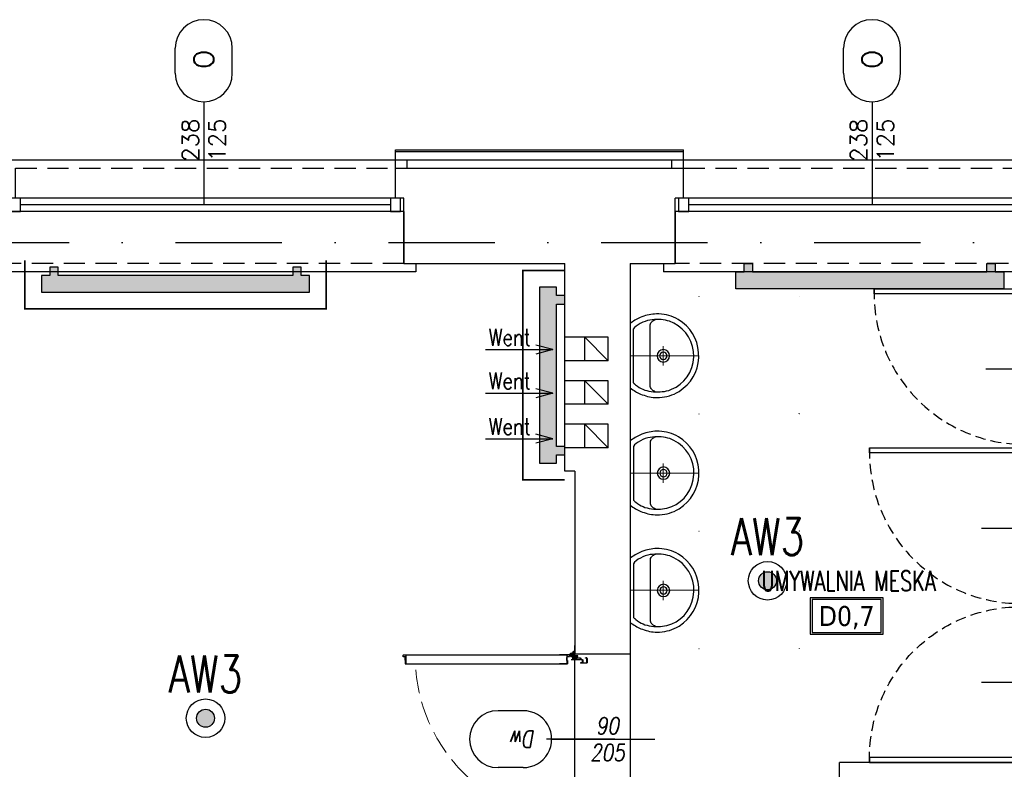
# Model space of a CAD drawing. Header units: millimetres. Extents: x 42924 to 92944, y -369470 to -179866.
# Tile 56 of 256: x 58622 to 59210, y -184115 to -183668. Entities that reach past the tile are written whole.
import ezdxf
from ezdxf.enums import TextEntityAlignment as Align

# ---------------------------------------------------------------- set-up
doc = ezdxf.new("R2010")
doc.units = ezdxf.units.MM
for name, pattern in [('2_3', [1, 0.5, -0.5]), ('CENTER', [0.6, 0.375, -0.075, 0.075, -0.075]), ('DASHDOT', [25.4, 12.7, -6.35, 0, -6.35]), ('DOT', [6.35, 0, -6.35]), ('HIDDEN', [9.525, 6.35, -3.175]), ('Hidden Line', [391.222223, 282.222223, -109])]:
    doc.linetypes.add(name, pattern=pattern)
doc.layers.get('0').update_dxf_attribs({"color": 8})
for name, color, linetype in [('!! 0_ Istn-okna', 8, 'Continuous'), ('!! 0_ Istn-sciany', 8, 'Continuous'), ('!! 0_ Istn-widok', 8, 'Continuous'), ('!! 0_Istn-cienka', 8, 'Continuous'), ('!! 0_Istn-went', 8, 'Continuous'), ('!! 0_Opis_okna', 8, 'Continuous'), ('!! 0_Opis_pom', 123, 'Continuous'), ('!! 0_Osie', 8, 'DASHDOT'), ('!! 1_ tynk zewn  - nowy', 8, 'Continuous'), ('!! 2  nowe sciany - remont', 8, 'Continuous'), ('!! 2_ remont Ocieplenie', 8, 'ZIGZAG'), ('!! 2_Drzwi - nowe remont', 8, 'Continuous'), ('!! 2_drzwi opis', 8, 'Continuous'), ('!! 2_LEGENDA', 8, 'Continuous'), ('!! 2_wypos-sanitarne', 8, 'Continuous'), ('0-osie-liniA', 8, 'DASHDOT'), ('E1', 2, 'Continuous'), ('E_0', 4, 'Continuous'), ('E_AW', 1, 'Continuous')]:
    doc.layers.add(name, color=color, linetype=linetype)
doc.layers.add('!! 0_Istn-grzejniki', color=8, linetype='Continuous', plot=False)
doc.styles.add('50', font='ROMANS.shx', dxfattribs={"width": 0.8, "height": 10})
doc.styles.add('ARCHETYP', font='romans.shx', dxfattribs={"height": 15})
doc.styles.add('ARIAL', font='tahoma.ttf')
doc.styles.add('ELE1', font='romans.shx', dxfattribs={"width": 0.8, "height": 18})
doc.styles.add('TXT', font='simplex.shx')
doc.linetypes.add('ZIGZAG', pattern='A,0.00254,-5.08,[131,ltypeshp.shx,S=5.08,R=0,X=-5.08,Y=0],-10.16,[131,ltypeshp.shx,S=5.08,R=180,X=5.08,Y=0],-5.08', length=20.32254)

# ---------------------------------------------------------------- blocks, each defined once
blk = doc.blocks.new('A$C14D806DD')
at = {"layer": 'E_AW'}
h = blk.add_hatch(color=256, dxfattribs=at)
h.dxf.hatch_style = 1
h.paths.add_polyline_path([(5.36, 0, 1), (-5.36, 0, 1)])
at = {"layer": 'E_AW', "ltscale": 5}
for radius in [11.49, 5.36]:
    blk.add_circle((0, 0), radius, dxfattribs=at)
blk = doc.blocks.new('okno 2')
at = {"layer": '!! 0_ Istn-okna'}
for points in [[(48598.98, -198670.56), (48361.98, -198670.56)], [(48590.98, -198674.56), (48369.98, -198674.56)], [(48598.98, -198678.56), (48361.98, -198678.56)]]:
    blk.add_lwpolyline(points, dxfattribs=at)
for points in [[(48369.98, -198670.56), (48363.98, -198670.56), (48363.98, -198678.56), (48369.98, -198678.56)], [(48596.98, -198670.56), (48590.98, -198670.56), (48590.98, -198678.56), (48596.98, -198678.56)]]:
    blk.add_lwpolyline(points, close=True, dxfattribs=at)
at = {"layer": '!! 0_ Istn-sciany'}
for points in [[(48366.98, -198670.56), (48366.98, -198652.56)], [(48593.98, -198670.56), (48593.98, -198652.56)], [(48366.98, -198670.56), (48361.98, -198670.56)], [(48361.98, -198678.56), (48361.98, -198670.56)], [(48598.98, -198670.56), (48593.98, -198670.56)], [(48598.98, -198678.56), (48598.98, -198670.56)], [(48361.98, -198678.56), (48361.98, -198709.56)], [(48598.98, -198678.56), (48598.98, -198709.56)]]:
    blk.add_lwpolyline(points, dxfattribs=at)
at = {"layer": '!! 0_ Istn-widok'}
for points in [[(48359.98, -198647.56), (48600.98, -198647.56)], [(48359.98, -198652.56), (48359.98, -198647.56)], [(48600.98, -198652.56), (48600.98, -198647.56)], [(48354.98, -198709.56), (48354.98, -198714.56)], [(48605.98, -198709.56), (48605.98, -198714.56)], [(48605.98, -198714.56), (48354.98, -198714.56)]]:
    blk.add_lwpolyline(points, dxfattribs=at)
at = {"layer": '!! 0_Istn-cienka', "linetype": 'HIDDEN', "ltscale": 2}
for points in [[(48366.98, -198652.56), (48593.98, -198652.56)], [(48598.98, -198709.56), (48361.98, -198709.56)]]:
    blk.add_lwpolyline(points, dxfattribs=at)
blk = doc.blocks.new('BLOK OSI')
at = {"layer": '0-osie-liniA', "ltscale": 5}
blk.add_lwpolyline([(48624.31, -197562.09), (53810.61, -197562.09)], dxfattribs=at)
blk = doc.blocks.new('1_ok-opis')
blk.add_line((0, 111.61), (0, 50))
for points in [[(-17, 128.61), (-17, 143.61)], [(17, 128.61), (17, 143.61)]]:
    blk.add_lwpolyline(points)
for centre, start, end in [((0, 143.61), 0, 180), ((0, 128.61), 180, 0)]:
    blk.add_arc(centre, 17, start, end)
at = {"style": 'ARCHETYP'}
for tag, height, rotation, p in [('NR', 12, 90, (0, 136.9)), ('NR', 12, 270, (0, 136.9)), ('SZEROKOŚĆ', 10, 90, (-8, 78.29)), ('WYSOKOŚĆ', 10, 270, (-8, 78.29)), ('WYSOKOŚĆ', 10, 90, (8, 78.29)), ('SZEROKOŚĆ', 10, 270, (8, 78.29))]:
    blk.add_attdef(tag, text='', height=height, rotation=rotation, dxfattribs=at).set_placement(p, align=Align.MIDDLE)
blk = doc.blocks.new('zaw-dr-90-p')
at = {"color": 2, "linetype": 'CENTER', "ltscale": 0.2}
for p, q in [((12, 0), (-12, 0)), ((0, 12), (0, -12)), ((24.5, 24), (31, 24)), ((24.5, 19), (31, 19))]:
    blk.add_line(p, q, dxfattribs=at)
at = {"ltscale": 0.2}
for p, q in [((10, 12), (6.5, 12)), ((10, 0), (10, 6.5))]:
    blk.add_line(p, q, dxfattribs=at)
blk.add_lwpolyline([(0, 6.5), (23.5, 6.5, 0.414214), (28, 11), (28, 31), (24.5, 31), (24.5, 11, -0.414214), (23.5, 10), (0, 10, 4.561698), (7.6, 6.5), (4.9, 4.2)], format="xyb", dxfattribs=at)
blk.add_lwpolyline([(-0.2, -0.2), (-2.5, -0.2), (-2.5, 0.2), (-0.2, 0.2), (-0.2, 2.5), (0.2, 2.5), (0.2, 0.2), (2.8, 0.2), (2.8, -0.2), (0.2, -0.2), (0.2, -2.8), (-0.2, -2.8)], close=True)
blk.add_lwpolyline([(10, 10), (10, 39), (6.5, 39), (6.5, 10)], dxfattribs=at)
blk.add_circle((0, 0), 6.5, dxfattribs=at)
blk = doc.blocks.new('drzwi 90- sc 12')
for p, q in [((-13620.32, 20410.16), (-13620.32, 20313.77)), ((-13614.92, 20409.86), (-13620.32, 20409.86)), ((-13616.12, 20410.26), (-13620.22, 20410.26)), ((-13616.12, 20410.26), (-13620, 20410.26)), ((-13618.17, 20410.26), (-13616.22, 20410.26)), ((-13618.17, 20410.26), (-13616.22, 20410.26)), ((-13616.12, 20410.26), (-13616.12, 20411.46)), ((-13616.12, 20411.46), (-13615.02, 20411.46)), ((-13614.92, 20411.36), (-13614.92, 20313.77)), ((-13620.32, 20313.47), (-13620.32, 20317.97)), ((-13614.92, 20313.77), (-13620.32, 20313.77)), ((-13618.22, 20313.37), (-13620.22, 20313.37)), ((-13618.22, 20313.67), (-13618.22, 20313.37)), ((-13618.22, 20313.67), (-13616.42, 20313.67)), ((-13615.92, 20313.17), (-13615.92, 20312.17)), ((-13614.92, 20312.27), (-13614.92, 20317.97)), ((-13715.57, 20308.32), (-13715.57, 20308.56)), ((-13715.57, 20307.69), (-13715.57, 20308.56)), ((-13715.57, 20307.82), (-13715.57, 20308.56)), ((-13715.57, 20307.72), (-13715.37, 20307.72)), ((-13617.77, 20311.12), (-13617.77, 20305.72)), ((-13617.77, 20311.12), (-13617.77, 20305.72)), ((-13616.17, 20309.92), (-13617.37, 20309.92)), ((-13616.17, 20309.92), (-13616.17, 20311.02)), ((-13615.92, 20312.17), (-13615.02, 20312.17)), ((-13715.77, 20301.96), (-13716.27, 20301.96)), ((-13616.77, 20301.96), (-13616.27, 20301.96))]:
    blk.add_line(p, q)
for points in [[(-13665.27, 20284.96), (-13665.27, 20325.83)], [(-13615.57, 20309.64), (-13615.32, 20309.64), (-13615.32, 20309.82), (-13616.32, 20309.82), (-13616.32, 20309.64), (-13615.92, 20309.64)]]:
    blk.add_lwpolyline(points)
at = {"lineweight": 30}
for points in [[(-13716.27, 20308.92), (-13721.27, 20308.92)], [(-13716.27, 20308.92), (-13716.27, 20296.92)], [(-13614.27, 20308.92), (-13609.27, 20308.92)], [(-13614.27, 20308.92), (-13614.27, 20296.92)]]:
    blk.add_lwpolyline(points, dxfattribs=at)
at = {"ltscale": 0.2}
for points in [[(-13715.57, 20307.51), (-13715.57, 20309.48, 0.414214), (-13715.91, 20309.82), (-13719.43, 20309.82, 0.414214), (-13719.77, 20309.48), (-13719.77, 20308.92), (-13719.59, 20308.92), (-13719.59, 20309.48, -0.414214), (-13719.43, 20309.64), (-13716.97, 20309.64)], [(-13716.97, 20309.64), (-13715.91, 20309.64, -0.414214), (-13715.75, 20309.48), (-13715.75, 20307.51)], [(-13715.75, 20307.76), (-13715.75, 20305.58, 0.414214), (-13715.41, 20305.24), (-13714.96, 20305.24, -0.414214), (-13714.8, 20305.08), (-13714.8, 20304.48, 0.414214), (-13714.46, 20304.14), (-13713.28, 20304.14, 0.414214), (-13712.94, 20304.48), (-13712.94, 20305.15, -1), (-13712.75, 20305.15), (-13712.75, 20301.96, -0.414214), (-13712.91, 20301.8), (-13715.43, 20301.8, -0.414214), (-13715.59, 20301.96), (-13715.59, 20302.52), (-13715.77, 20302.52), (-13715.77, 20301.96, 0.414214), (-13715.43, 20301.62), (-13712.91, 20301.62, 0.414214), (-13712.57, 20301.96), (-13712.57, 20305.15, 1), (-13713.12, 20305.15), (-13713.12, 20304.48, -0.414214), (-13713.28, 20304.32), (-13714.46, 20304.32, -0.414214), (-13714.62, 20304.48), (-13714.62, 20305.08, 0.414214), (-13714.96, 20305.42), (-13715.41, 20305.42, -0.414214), (-13715.57, 20305.58), (-13715.57, 20307.64)], [(-13615.92, 20309.64), (-13616.63, 20309.64, 0.414214), (-13616.79, 20309.48), (-13616.79, 20305.58, -0.414214), (-13617.13, 20305.24), (-13617.58, 20305.24, 0.414214), (-13617.74, 20305.08), (-13617.74, 20304.48, -0.414214), (-13618.08, 20304.14), (-13619.26, 20304.14, -0.414214), (-13619.6, 20304.48), (-13619.6, 20305.15, 1), (-13619.79, 20305.15), (-13619.79, 20301.96, 0.414214), (-13619.63, 20301.8), (-13617.11, 20301.8, 0.414214), (-13616.95, 20301.96), (-13616.95, 20302.52), (-13616.77, 20302.52), (-13616.77, 20301.96, -0.414214), (-13617.11, 20301.62), (-13619.63, 20301.62, -0.414214), (-13619.97, 20301.96), (-13619.97, 20305.15, -1), (-13619.42, 20305.15), (-13619.42, 20304.48, 0.414214), (-13619.26, 20304.32), (-13618.08, 20304.32, 0.414214), (-13617.92, 20304.48), (-13617.92, 20305.08, -0.414214), (-13617.58, 20305.42), (-13617.13, 20305.42, 0.414214), (-13616.97, 20305.58), (-13616.97, 20309.48, -0.414214), (-13616.63, 20309.82), (-13613.11, 20309.82, -0.414214), (-13612.77, 20309.48), (-13612.77, 20308.92), (-13612.95, 20308.92), (-13612.95, 20309.48, 0.414214), (-13613.11, 20309.64), (-13615.57, 20309.64)]]:
    blk.add_lwpolyline(points, format="xyb", dxfattribs=at)
blk.add_lwpolyline([(-13616.79, 20308.82), (-13616.97, 20308.82), (-13616.97, 20307.42), (-13616.79, 20307.42)], close=True)
for centre, radius, start, end in [((-13620.22, 20410.16), 0.1, 90, 180), ((-13615.02, 20411.36), 0.1, 0, 90), ((-13620.22, 20313.47), 0.1, 180, 270), ((-13616.42, 20313.17), 0.5, 0, 90), ((-13616.27, 20311.02), 0.1, 0, 90), ((-13615.02, 20312.27), 0.1, 270, 0)]:
    blk.add_arc(centre, radius, start, end)
at = {"linetype": 'Hidden Line', "lineweight": 9, "ltscale": 0.05}
blk.add_arc((-13615.5, 20305.14), 99.12, 94.80054, 177.69442, dxfattribs=at)
at = {"xscale": 0.09999999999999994, "yscale": 0.09999999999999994, "zscale": 0.09999999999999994, "rotation": 180.0000000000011}
blk.add_blockref('zaw-dr-90-p', (-13614.92, 20310.92), dxfattribs=at)
blk = doc.blocks.new('drzwi giszet')
blk.add_lwpolyline([(68617.39, -194499.27), (68617.39, -194409.27), (68620.39, -194409.27), (68620.39, -194499.27)], close=True)
blk.add_lwpolyline([(68572.43, -194476.09), (68572.43, -194526.09)])
at = {"linetype": 'HIDDEN'}
blk.add_arc((68617.39, -194499.27), 90, 88.08979, 179.99999, dxfattribs=at)
blk = doc.blocks.new('A$C527aaae0')
at = {"lineweight": 5}
for points in [[(0, 0), (0, -0.4111)], [(0.1863, -0.1214), (0.1863, -0.1211)], [(0.1863, -0.1211), (0.1863, -0.1214)], [(-0.0573, -0.1985), (0.0582, -0.1985)]]:
    blk.add_lwpolyline(points, dxfattribs=at)
for points in [[(0.1915, -0.001), (0.1975, -0.0093), (0.203, -0.0173), (0.2082, -0.025), (0.213, -0.0326), (0.2175, -0.0402), (0.2216, -0.0479), (0.2255, -0.0558), (0.2292, -0.0639), (0.2328, -0.0735), (0.2366, -0.0845), (0.2399, -0.0953), (0.2429, -0.1061), (0.2453, -0.1169), (0.2473, -0.1278), (0.2487, -0.1389), (0.2495, -0.1502), (0.2498, -0.1618), (0.2492, -0.1766), (0.2478, -0.1918), (0.2457, -0.2067), (0.2428, -0.2214), (0.239, -0.2358), (0.2344, -0.25), (0.2289, -0.2639), (0.2225, -0.2775), (0.2132, -0.2936), (0.1947, -0.319), (0.174, -0.3415), (0.1513, -0.361), (0.1268, -0.3776), (0.1005, -0.391), (0.0726, -0.4011), (0.0432, -0.4079), (0.0125, -0.4112), (-0.0191, -0.4105), (-0.0495, -0.4063), (-0.0786, -0.3988), (-0.1062, -0.3881), (-0.1321, -0.3743), (-0.1563, -0.3574), (-0.1786, -0.3374), (-0.1988, -0.3143), (-0.2168, -0.2883), (-0.2237, -0.2746), (-0.2299, -0.2608), (-0.2353, -0.2468), (-0.24, -0.2327), (-0.2438, -0.2183), (-0.2467, -0.2037), (-0.2487, -0.1888), (-0.2498, -0.1735), (-0.2497, -0.1595), (-0.249, -0.1479), (-0.2479, -0.1367), (-0.2463, -0.1256), (-0.2444, -0.1148), (-0.242, -0.104), (-0.2392, -0.0932), (-0.2359, -0.0823), (-0.2322, -0.0712), (-0.2282, -0.0623), (-0.2242, -0.0541), (-0.22, -0.0461), (-0.2157, -0.0381), (-0.2113, -0.0303), (-0.2067, -0.0225), (-0.2019, -0.0148), (-0.1969, -0.0071), (-0.1921, -0.001)], [(0.1608, -0.0198), (0.1622, -0.0209), (0.1634, -0.022), (0.1645, -0.023), (0.1654, -0.024), (0.1663, -0.025), (0.1672, -0.0261), (0.1682, -0.0273), (0.1692, -0.0287), (0.1739, -0.0344), (0.1821, -0.0451), (0.1893, -0.0557), (0.1954, -0.0665), (0.2007, -0.0776), (0.2051, -0.0891), (0.2087, -0.1012), (0.2116, -0.114), (0.2138, -0.1277), (0.2152, -0.1416), (0.216, -0.1551), (0.2162, -0.1682), (0.2158, -0.181), (0.2146, -0.1937), (0.2128, -0.2063), (0.2103, -0.2189), (0.2069, -0.2316), (0.2007, -0.2493), (0.1874, -0.2756), (0.1704, -0.3001), (0.1499, -0.3221), (0.1263, -0.3413), (0.1, -0.3573), (0.0711, -0.3696), (0.0402, -0.3777), (0.0074, -0.3812), (-0.0248, -0.3802), (-0.0555, -0.3745), (-0.0846, -0.3645), (-0.1119, -0.3506), (-0.1369, -0.3331), (-0.1592, -0.3122), (-0.1785, -0.2885), (-0.1945, -0.2622), (-0.2053, -0.2373), (-0.2088, -0.2247), (-0.2117, -0.2119), (-0.2139, -0.1991), (-0.2155, -0.1862), (-0.2165, -0.1732), (-0.2167, -0.1601), (-0.2161, -0.147), (-0.2148, -0.1337), (-0.2129, -0.12), (-0.2097, -0.1056), (-0.2052, -0.0909), (-0.1995, -0.0763), (-0.1928, -0.0622), (-0.1851, -0.049), (-0.1767, -0.0372), (-0.1676, -0.0271), (-0.159, -0.0198)]]:
    blk.add_lwpolyline(points, close=True)
blk.add_lwpolyline([(0.2151, -0.1518), (0.2126, -0.1464), (0.21, -0.1415), (0.2071, -0.1372), (0.2038, -0.1333), (0.2, -0.1297), (0.1955, -0.1264), (0.1903, -0.1232), (0.1842, -0.1211), (-0.1851, -0.1211), (-0.1909, -0.1228), (-0.1959, -0.1256), (-0.2003, -0.1289), (-0.2043, -0.1326), (-0.2078, -0.1367), (-0.2109, -0.1413), (-0.2137, -0.1463), (-0.2163, -0.1518), (-0.2163, -0.1521)])
at = {"linetype": 'DOT'}
blk.add_lwpolyline([(-0.3533, -0.4109), (0.3467, -0.4109), (0.3467, -1.0109), (-0.3533, -1.0109)], close=True, dxfattribs=at)
for radius in [0.0371, 0.0219]:
    blk.add_circle((0.0005, -0.1995), radius)

msp = doc.modelspace()

# ---------------------------------------------------------------- hatches: boundary and pattern name
at = {"layer": '!! 0_Istn-grzejniki'}
h = msp.add_hatch(color=256, dxfattribs=at)
h.dxf.hatch_style = 1
h.paths.add_polyline_path([(58640.1386, -183815.51137), (58640.1386, -183820.51137), (58635.1386, -183820.51137), (58635.1386, -183830.51137), (58795.1386, -183830.51137), (58795.1386, -183820.51137), (58790.1386, -183820.51137), (58790.1386, -183815.51137), (58785.1386, -183815.51137), (58785.1386, -183820.51137), (58645.1386, -183820.51137), (58645.1386, -183815.51137)])
h = msp.add_hatch(color=256, dxfattribs=at)
h.dxf.hatch_style = 1
h.paths.add_polyline_path([(59204.66354, -183813.3878), (59204.66354, -183818.3878), (59209.66354, -183818.3878), (59209.66354, -183828.3878), (59049.66354, -183828.3878), (59049.66354, -183818.3878), (59054.66354, -183818.3878), (59054.66354, -183813.3878), (59059.66354, -183813.3878), (59059.66354, -183818.3878), (59199.66354, -183818.3878), (59199.66354, -183813.3878)])
h = msp.add_hatch(color=256, dxfattribs=at)
h.dxf.hatch_style = 1
h.paths.add_polyline_path([(58947.56735, -183832.54895), (58942.56735, -183832.54895), (58942.56735, -183827.54895), (58932.56735, -183827.54895), (58932.56735, -183932.54895), (58942.56735, -183932.54895), (58942.56735, -183927.54895), (58947.56735, -183927.54895), (58947.56735, -183922.54895), (58942.56735, -183922.54895), (58942.56735, -183837.54895), (58947.56735, -183837.54895)])

# ---------------------------------------------------------------- linework, layer by layer
at = {"layer": '!! 0_ Istn-sciany'}
for points in [[(58846.56735, -183756.3878), (59018.56735, -183756.3878)], [(58846.56735, -183756.3878), (59018.56735, -183756.3878)], [(58846.56735, -183756.3878), (59018.56735, -183756.3878)], [(58851.56735, -183813.3878), (58851.56735, -183775.3878)], [(58851.56735, -183813.3878), (58851.56735, -183775.3878)], [(59013.56735, -183813.3878), (59013.56735, -183775.3878)], [(59013.56735, -183813.3878), (59013.56735, -183775.3878)], [(58851.56735, -183813.3878), (58947.56735, -183813.3878)], [(58851.56735, -183813.3878), (58947.56735, -183813.3878)], [(58851.56735, -183813.3878), (58947.56735, -183813.3878)], [(58953.56735, -183937.3878), (58947.56735, -183937.3878), (58947.56735, -183813.3878)], [(58986.56735, -183813.3878), (59013.56735, -183813.3878)], [(58986.56735, -183813.3878), (59013.56735, -183813.3878)], [(58986.56735, -183813.3878), (59013.56735, -183813.3878)], [(58986.56735, -183813.3878), (58986.56735, -184046.3878)], [(58953.56735, -183937.3878), (58953.56735, -184046.3878)], [(58953.56735, -184046.3878), (58986.56735, -184046.3878)]]:
    msp.add_lwpolyline(points, dxfattribs=at)
at = {"layer": '!! 0_Istn-grzejniki', "linetype": '2_3', "ltscale": 10, "const_width": 1}
for points in [[(58625.1386, -183811.3878), (58625.1386, -183840.51137), (58805.1386, -183840.51137), (58805.1386, -183811.3878)], [(58947.56735, -183817.54895), (58922.56735, -183817.54895), (58922.56735, -183942.54895), (58947.56735, -183942.54895)]]:
    msp.add_lwpolyline(points, dxfattribs=at)
at = {"layer": '!! 0_Istn-grzejniki'}
for points in [[(58640.1386, -183815.51137), (58640.1386, -183820.51137), (58635.1386, -183820.51137), (58635.1386, -183830.51137), (58795.1386, -183830.51137), (58795.1386, -183820.51137), (58790.1386, -183820.51137), (58790.1386, -183815.51137), (58785.1386, -183815.51137), (58785.1386, -183820.51137), (58645.1386, -183820.51137), (58645.1386, -183815.51137)], [(59204.66354, -183813.3878), (59204.66354, -183818.3878), (59209.66354, -183818.3878), (59209.66354, -183828.3878), (59049.66354, -183828.3878), (59049.66354, -183818.3878), (59054.66354, -183818.3878), (59054.66354, -183813.3878), (59059.66354, -183813.3878), (59059.66354, -183818.3878), (59199.66354, -183818.3878), (59199.66354, -183813.3878)], [(58947.56735, -183832.54895), (58942.56735, -183832.54895), (58942.56735, -183827.54895), (58932.56735, -183827.54895), (58932.56735, -183932.54895), (58942.56735, -183932.54895), (58942.56735, -183927.54895), (58947.56735, -183927.54895), (58947.56735, -183922.54895), (58942.56735, -183922.54895), (58942.56735, -183837.54895), (58947.56735, -183837.54895)]]:
    msp.add_lwpolyline(points, close=True, dxfattribs=at)
at = {"layer": '!! 0_Istn-went'}
for points in [[(58959.56735, -183857.3878), (58947.56735, -183857.3878)], [(58959.56735, -183871.3878), (58959.56735, -183857.3878)], [(58973.56735, -183857.3878), (58959.56735, -183857.3878)], [(58973.56735, -183857.3878), (58959.56735, -183857.3878)], [(58959.56735, -183857.3878), (58973.56735, -183871.3878)], [(58973.56735, -183871.3878), (58973.56735, -183857.3878)], [(58940.39078, -183864.79475), (58930.39078, -183862.11526)], [(58940.39078, -183864.79475), (58930.39078, -183862.11526)], [(58900.34425, -183864.79475), (58940.39078, -183864.79475)], [(58900.34425, -183864.79475), (58940.39078, -183864.79475)], [(58940.39078, -183864.79475), (58930.39078, -183867.47424)], [(58940.39078, -183864.79475), (58930.39078, -183867.47424)], [(58959.56735, -183871.3878), (58947.56735, -183871.3878)], [(58973.56735, -183871.3878), (58959.56735, -183871.3878)], [(58973.56735, -183871.3878), (58959.56735, -183871.3878)], [(58940.39078, -183890.79475), (58930.39078, -183888.11526)], [(58940.39078, -183890.79475), (58930.39078, -183888.11526)], [(58959.56735, -183883.3878), (58947.56735, -183883.3878)], [(58959.56735, -183897.3878), (58959.56735, -183883.3878)], [(58973.56735, -183883.3878), (58959.56735, -183883.3878)], [(58973.56735, -183883.3878), (58959.56735, -183883.3878)], [(58959.56735, -183883.3878), (58973.56735, -183897.3878)], [(58973.56735, -183897.3878), (58973.56735, -183883.3878)], [(58900.34425, -183890.79475), (58940.39078, -183890.79475)], [(58900.34425, -183890.79475), (58940.39078, -183890.79475)], [(58940.39078, -183890.79475), (58930.39078, -183893.47424)], [(58940.39078, -183890.79475), (58930.39078, -183893.47424)], [(58959.56735, -183897.3878), (58947.56735, -183897.3878)], [(58973.56735, -183897.3878), (58959.56735, -183897.3878)], [(58973.56735, -183897.3878), (58959.56735, -183897.3878)], [(58959.56735, -183909.3878), (58947.56735, -183909.3878)], [(58959.56735, -183923.3878), (58959.56735, -183909.3878)], [(58973.56735, -183909.3878), (58959.56735, -183909.3878)], [(58973.56735, -183909.3878), (58959.56735, -183909.3878)], [(58959.56735, -183909.3878), (58973.56735, -183923.3878)], [(58973.56735, -183923.3878), (58973.56735, -183909.3878)], [(58940.39078, -183918.03273), (58930.39078, -183915.35324)], [(58940.39078, -183918.03273), (58930.39078, -183915.35324)], [(58900.34425, -183918.03273), (58940.39078, -183918.03273)], [(58900.34425, -183918.03273), (58940.39078, -183918.03273)], [(58940.39078, -183918.03273), (58930.39078, -183920.71222)], [(58940.39078, -183918.03273), (58930.39078, -183920.71222)], [(58959.56735, -183923.3878), (58947.56735, -183923.3878)], [(58973.56735, -183923.3878), (58959.56735, -183923.3878)], [(58973.56735, -183923.3878), (58959.56735, -183923.3878)]]:
    msp.add_lwpolyline(points, dxfattribs=at)
at = {"layer": '!! 0_Opis_pom', "ltscale": 0.7}
for points in [[(59094.14526, -184034.71735), (59137.66526, -184034.71735), (59137.66526, -184012.95735), (59094.14526, -184012.95735)], [(59095.23326, -184033.62935), (59136.57726, -184033.62935), (59136.57726, -184014.04535), (59095.23326, -184014.04535)]]:
    msp.add_lwpolyline(points, close=True, dxfattribs=at)
at = {"layer": '!! 1_ tynk zewn  - nowy'}
for points in [[(58846.56735, -183745.3878), (59018.56735, -183745.3878)], [(58846.56735, -183746.3878), (59018.56735, -183746.3878)]]:
    msp.add_lwpolyline(points, dxfattribs=at)
at = {"layer": '!! 2  nowe sciany - remont'}
for points in [[(59339.56735, -184111.38782), (59111.56735, -184111.3878)], [(59111.56735, -184356.3878), (59111.56735, -184111.3878)]]:
    msp.add_lwpolyline(points, dxfattribs=at)
at = {"layer": '!! 2_ remont Ocieplenie', "linetype": 'ZIGZAG', "ltscale": 0.75}
msp.add_lwpolyline([(58846.56735, -183751.3878), (59018.56735, -183751.3878)], dxfattribs=at)
at = {"layer": '!! 2_LEGENDA'}
msp.add_lwpolyline([(59018.56735, -183756.3878), (59018.56735, -183745.3878)], dxfattribs=at)
msp.add_lwpolyline([(58986.56735, -184148.3878), (58953.56735, -184148.3878), (58953.56735, -184046.3878), (58986.56735, -184046.3878)], close=True, dxfattribs=at)
msp.add_lwpolyline([(58846.56735, -183756.3878), (58846.56735, -183745.3878)])

# ---------------------------------------------------------------- block references
at = {"layer": '!! 0_Opis_okna'}
ref = msp.add_blockref('1_ok-opis', (58732.03507, -183828.3878), dxfattribs=at)
ref.add_attrib('WYSOKOŚĆ', '125', dxfattribs={"layer": '0', "height": 10, "rotation": 90, "style": 'ARCHETYP'}).set_placement((58740.03507, -183739.66739), align=Align.MIDDLE)
ref.add_attrib('SZEROKOŚĆ', '238', dxfattribs={"layer": '0', "height": 10, "rotation": 90, "style": 'ARCHETYP'}).set_placement((58724.03507, -183739.77048), align=Align.MIDDLE)
ref.add_attrib('NR', 'O', dxfattribs={"layer": '0', "height": 12, "rotation": 90, "style": 'ARCHETYP'}).set_placement((58732.03507, -183691.48635), align=Align.MIDDLE)
ref = msp.add_blockref('1_ok-opis', (59131.03507, -183828.3878), dxfattribs=at)
ref.add_attrib('WYSOKOŚĆ', '125', dxfattribs={"layer": '0', "height": 10, "rotation": 90, "style": 'ARCHETYP'}).set_placement((59139.03507, -183739.66739), align=Align.MIDDLE)
ref.add_attrib('SZEROKOŚĆ', '238', dxfattribs={"layer": '0', "height": 10, "rotation": 90, "style": 'ARCHETYP'}).set_placement((59123.03507, -183739.77048), align=Align.MIDDLE)
ref.add_attrib('NR', 'O', dxfattribs={"layer": '0', "height": 12, "rotation": 90, "style": 'ARCHETYP'}).set_placement((59131.03507, -183691.48635), align=Align.MIDDLE)
at = {"layer": '!! 0_Osie'}
msp.add_blockref('BLOK OSI', (8819.85593, 13761.2005), dxfattribs=at)
at = {"layer": '!! 2_Drzwi - nowe remont'}
for name, p, rotation in [('drzwi giszet', (-135277.01704, -252448.77744), 89.99999999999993), ('drzwi giszet', (-135279.69813, -252543.77744), 89.99999999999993), ('drzwi 90- sc 12', (79262.49169, -170432.1181), 90)]:
    msp.add_blockref(name, p, dxfattribs=dict(at, rotation=rotation))
at = {"layer": '!! 2_Drzwi - nowe remont', "xscale": -1, "rotation": 90}
msp.add_blockref('drzwi giszet', (-135279.69813, -115490.99816), dxfattribs=at)
at = {"layer": '!! 2_drzwi opis'}
ref = msp.add_blockref('1_ok-opis', (59051.34577, -184097.38779), dxfattribs=dict(at, rotation=90.00000361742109))
ref.add_attrib('WYSOKOŚĆ', '90', dxfattribs={"layer": '0', "height": 10, "rotation": 0.00000362, "style": '50', "oblique": 10, "width": 0.8}).set_placement((58973.05491, -184089.3878), align=Align.MIDDLE)
ref.add_attrib('SZEROKOŚĆ', '205', dxfattribs={"layer": '0', "height": 10, "rotation": 0.00000362, "style": '50', "oblique": 10, "width": 0.8}).set_placement((58973.05491, -184105.3878), align=Align.MIDDLE)
ref.add_attrib('NR', 'Dw', dxfattribs={"layer": '0', "height": 10, "rotation": 0.00000362, "style": '50', "oblique": 10, "text_generation_flag": 6, "width": 0.8}).set_placement((58922.73452, -184097.3878), align=Align.MIDDLE)
at = {"layer": '!! 2_wypos-sanitarne', "xscale": -100, "yscale": 100, "zscale": 100, "rotation": 90}
for p in [(58986.46448, -183868.41786), (58986.56708, -183938.46426), (58986.56708, -184008.51066)]:
    msp.add_blockref('A$C527aaae0', p, dxfattribs=at)
for p in [(10252.58563, 14896.17331), (10651.58563, 14896.17331)]:
    msp.add_blockref('okno 2', p)
at = {"layer": 'E_0'}
for p in [(59068.65939, -184002.80747), (58733.06735, -184084.8878)]:
    msp.add_blockref('A$C14D806DD', p, dxfattribs=at)

# ---------------------------------------------------------------- texts
at = {"layer": '!! 0_Istn-went', "style": 'ARCHETYP', "width": 0.8}
for p in [(58902.20629, -183862.46452), (58902.20629, -183862.46452), (58902.20629, -183888.46452), (58902.20629, -183888.46452), (58902.20629, -183915.7025), (58902.20629, -183915.7025)]:
    msp.add_text('Went', height=10, rotation=0.00000004, dxfattribs=at).set_placement(p)
at = {"layer": '!! 0_Opis_pom', "ltscale": 0.7, "style": 'TXT', "width": 0.7}
msp.add_text('UMYWALNIA MESKA', height=12, dxfattribs=at).set_placement((59117.02039, -184008.91104), align=Align.CENTER)
at = {"layer": '!! 0_Opis_pom', "ltscale": 0.7, "style": 'ARIAL'}
msp.add_attdef('D0,7', text='', height=11.968, dxfattribs=at).set_placement((59115.90526, -184023.83735), align=Align.MIDDLE_CENTER)
at = {"layer": 'E1', "style": 'ELE1', "width": 0.75}
for p in [(59068.65939, -183976.44123), (58733.06735, -184058.52156)]:
    msp.add_text('AW3', height=22, dxfattribs=at).set_placement(p, align=Align.MIDDLE_CENTER)

doc.saveas('drawing.dxf')
